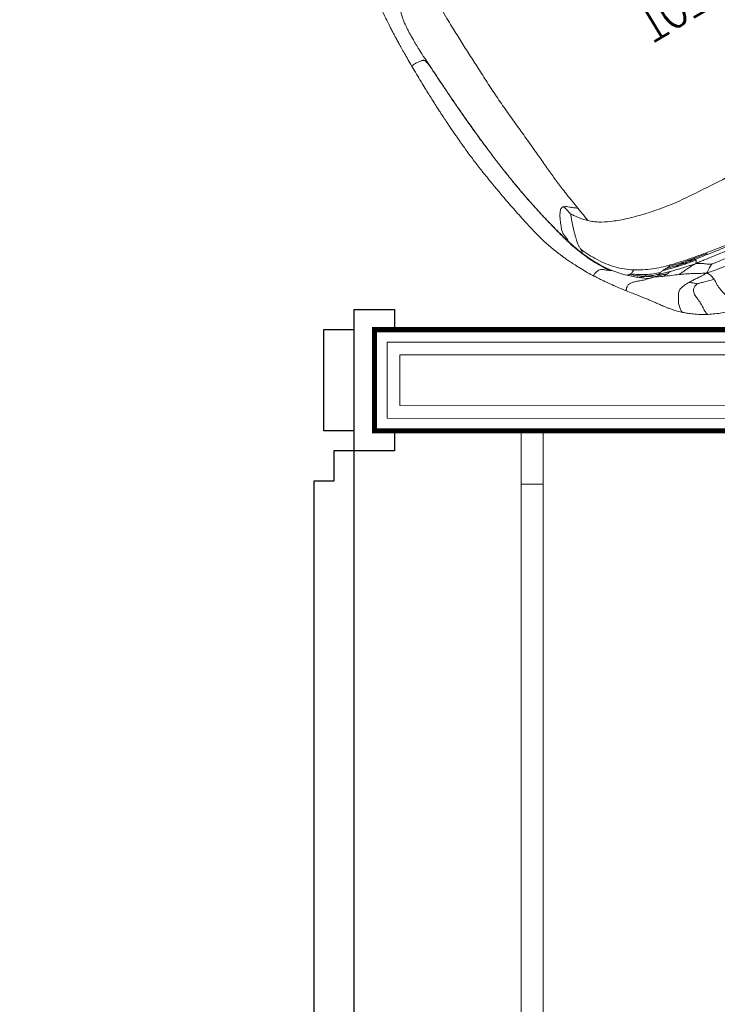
# Model space of a CAD drawing. Header units: metres. Extents: x 5541655 to 5588333, y 5589641 to 5627331.
# Tile 29 of 57: x 5585312 to 5585381, y 5626111 to 5626208. Entities that reach past the tile are written whole.
import ezdxf

# ---------------------------------------------------------------- set-up
doc = ezdxf.new("R2010")
doc.units = ezdxf.units.M
doc.header["$MEASUREMENT"] = 0
doc.linetypes.add('DASHED', pattern=[19.05, 12.7, -6.35])
doc.layers.get('0').update_dxf_attribs({"linetype": 'CONTINUOUS', "lineweight": 18})
for name, color, linetype in [('Budowlane - Sciany Wew', 7, 'CONTINUOUS'), ('Ściany', 51, 'CONTINUOUS'), ('Ślusarka_okienna', 30, 'CONTINUOUS')]:
    doc.layers.add(name, color=color, linetype=linetype)
doc.layers.add('MEBLE PKN', color=150, linetype='CONTINUOUS', lineweight=20)
doc.styles.add('JACEK_07', font='SIMPLEX.SHX', dxfattribs={"width": 0.7})

# ---------------------------------------------------------------- blocks, each defined once
blk = doc.blocks.new('Fotel_POZD-FOT')
at = {"linetype": 'Continuous', "lineweight": 15}
for points, knots in [([(20.22, -3.522), (20.02, -3.418), (19.624, -3.212), (18.971, -2.931), (18.288, -2.668), (17.808, -2.504), (17.568, -2.422)], [0, 0, 0, 0, 0.253816, 0.50302, 0.750835, 1, 1, 1, 1]), ([(17.904, -6.172), (17.906, -6.088), (17.911, -5.921), (17.944, -5.655), (17.953, -5.358), (17.911, -5.022), (17.849, -4.715), (17.791, -4.464), (17.748, -4.285), (17.714, -4.133), (17.688, -4.001), (17.671, -3.875), (17.659, -3.698), (17.662, -3.453), (17.672, -3.177), (17.677, -2.948), (17.675, -2.763), (17.661, -2.63), (17.643, -2.543), (17.62, -2.481), (17.596, -2.443), (17.578, -2.425), (17.57, -2.424), (17.568, -2.424)], [0, 0, 0, 0, 0.116749, 0.231252, 0.348063, 0.469698, 0.587057, 0.652455, 0.707893, 0.751585, 0.785411, 0.811976, 0.83419, 0.876991, 0.906494, 0.933999, 0.956647, 0.969416, 0.979155, 0.986663, 0.992782, 0.99825, 1, 1, 1, 1]), ([(19.586, -6.669), (19.612, -6.663), (19.677, -6.647), (19.78, -6.615), (19.895, -6.569), (20.01, -6.51), (20.117, -6.432), (20.229, -6.314), (20.309, -6.138), (20.342, -5.904), (20.341, -5.673), (20.326, -5.466), (20.308, -5.298), (20.295, -5.154), (20.286, -5.031), (20.282, -4.912), (20.283, -4.786), (20.291, -4.623), (20.304, -4.426), (20.318, -4.203), (20.327, -3.978), (20.324, -3.802), (20.307, -3.68), (20.285, -3.603), (20.257, -3.554), (20.234, -3.528), (20.222, -3.525), (20.22, -3.524)], [0, 0, 0, 0, 0.020264, 0.050445, 0.086987, 0.129177, 0.176708, 0.229502, 0.322898, 0.424762, 0.526906, 0.59972, 0.663697, 0.715712, 0.756687, 0.788814, 0.821404, 0.848613, 0.875264, 0.908566, 0.938379, 0.961415, 0.973917, 0.983516, 0.991399, 0.99854, 1, 1, 1, 1]), ([(22.24, -4.973), (22.127, -4.87), (21.883, -4.65), (21.438, -4.299), (20.893, -3.911), (20.451, -3.656), (20.22, -3.522)], [0, 0, 0, 0, 0.2045397, 0.4415822, 0.708365, 1, 1, 1, 1]), ([(-18.185, -7.085), (-18.012, -7.045), (-17.736, -6.985), (-17.209, -6.875), (-16.278, -6.694), (-14.863, -6.436), (-13.064, -6.114), (-11.108, -5.803), (-8.945, -5.527), (-6.707, -5.304), (-4.53, -5.15), (-2.623, -5.062), (-1.192, -5.032), (0, -5.032), (1.192, -5.032), (2.623, -5.062), (4.53, -5.15), (6.707, -5.304), (8.945, -5.527), (11.108, -5.803), (13.064, -6.114), (14.863, -6.436), (16.278, -6.694), (17.209, -6.875), (17.736, -6.985), (18.012, -7.045), (18.185, -7.085)], [0, 0, 0, 0, 0.25, 0.5, 1, 2, 3, 4, 5, 6, 7, 8, 9, 10, 11, 12, 13, 14, 15, 16, 17, 18, 19, 19.5, 19.75, 20, 20, 20, 20]), ([(-17.33, -7.576), (-17.302, -7.573), (-17.196, -7.558), (-16.9, -7.516), (-16.222, -7.408), (-14.918, -7.172), (-13.163, -6.877), (-11.21, -6.589), (-9.047, -6.329), (-6.799, -6.113), (-4.588, -5.957), (-2.644, -5.863), (-1.198, -5.831), (0, -5.831), (1.198, -5.831), (2.644, -5.863), (4.588, -5.957), (6.799, -6.113), (9.047, -6.329), (11.21, -6.589), (13.163, -6.877), (14.918, -7.172), (16.222, -7.408), (16.9, -7.516), (17.196, -7.558), (17.302, -7.573), (17.33, -7.576)], [0, 0, 0, 0, 0.25, 0.5, 1, 2, 3, 4, 5, 6, 7, 8, 9, 10, 11, 12, 13, 14, 15, 16, 17, 18, 19, 19.5, 19.75, 20, 20, 20, 20]), ([(20.177, -7.204), (20.33, -7.206), (20.565, -7.209), (20.825, -7.189), (21.035, -7.16), (21.239, -7.109), (21.423, -7.027), (21.573, -6.912), (21.691, -6.768), (21.784, -6.607), (21.857, -6.455), (21.924, -6.326), (21.987, -6.228), (22.04, -6.15), (22.09, -6.073), (22.156, -5.957), (22.221, -5.766), (22.268, -5.565), (22.299, -5.374), (22.312, -5.216), (22.305, -5.109), (22.289, -5.049), (22.27, -5.005), (22.253, -4.986), (22.241, -4.973)], [0, 0, 0, 0, 0.075284, 0.115885, 0.159101, 0.221749, 0.29144, 0.368847, 0.467542, 0.565169, 0.653443, 0.724349, 0.776636, 0.801781, 0.822522, 0.855862, 0.886473, 0.916276, 0.943084, 0.963982, 0.978661, 0.984523, 0.989884, 1, 1, 1, 1]), ([(25.916, -9.706), (25.783, -9.53), (25.521, -9.183), (25.176, -8.732), (24.872, -8.33), (24.608, -7.98), (24.379, -7.67), (24.199, -7.421), (24.059, -7.22), (23.949, -7.06), (23.841, -6.9), (23.721, -6.722), (23.585, -6.525), (23.422, -6.299), (23.227, -6.041), (22.975, -5.733), (22.655, -5.372), (22.385, -5.112), (22.243, -4.975)], [0, 0, 0, 0, 0.1022935, 0.2009115, 0.2920292, 0.3719669, 0.4429456, 0.507739, 0.547029, 0.5835175, 0.6180023, 0.6554379, 0.7008454, 0.7436708, 0.7946901, 0.8544621, 0.923002, 1, 1, 1, 1]), ([(-18.691, -8.459), (-18.49, -8.431), (-18.177, -8.386), (-17.596, -8.298), (-16.604, -8.14), (-15.156, -7.898), (-13.325, -7.618), (-11.349, -7.351), (-9.174, -7.097), (-6.909, -6.879), (-4.659, -6.716), (-2.676, -6.614), (-1.209, -6.58), (0, -6.58), (1.209, -6.58), (2.676, -6.614), (4.659, -6.716), (6.909, -6.879), (9.174, -7.097), (11.349, -7.351), (13.325, -7.618), (15.156, -7.898), (16.604, -8.14), (17.596, -8.298), (18.177, -8.386), (18.49, -8.431), (18.691, -8.459)], [0, 0, 0, 0, 0.25, 0.5, 1, 2, 3, 4, 5, 6, 7, 8, 9, 10, 11, 12, 13, 14, 15, 16, 17, 18, 19, 19.5, 19.75, 20, 20, 20, 20]), ([(18.185, -7.085), (18.153, -7.025), (18.106, -6.934), (18.032, -6.771), (17.938, -6.51), (17.907, -6.304), (17.904, -6.172)], [0, 0, 0, 0, 0.25, 0.5, 1, 2, 2, 2, 2]), ([(19.586, -6.669), (19.566, -6.664), (19.49, -6.644), (19.286, -6.587), (18.835, -6.457), (18.317, -6.298), (17.904, -6.172)], [0, 0, 0, 0, 0.25, 0.5, 1, 2, 2, 2, 2]), ([(19.586, -6.669), (19.594, -6.678), (19.624, -6.709), (19.701, -6.787), (19.863, -6.947), (20.041, -7.099), (20.177, -7.204)], [0, 0, 0, 0, 0.25, 0.5, 1, 2, 2, 2, 2]), ([(17.33, -7.576), (17.345, -7.572), (17.396, -7.555), (17.518, -7.504), (17.682, -7.412), (17.851, -7.289), (18.013, -7.18), (18.113, -7.122), (18.185, -7.085)], [0, 0, 0, 0, 0.25, 0.5, 1, 1.5, 1.75, 2, 2, 2, 2]), ([(17.33, -7.576), (17.345, -7.584), (17.395, -7.614), (17.511, -7.684), (17.712, -7.817), (17.919, -7.984), (18.121, -8.144), (18.336, -8.278), (18.502, -8.368), (18.611, -8.422), (18.691, -8.459)], [0, 0, 0, 0, 0.25, 0.5, 1, 2, 3, 3.5, 3.75, 4, 4, 4, 4]), ([(18.185, -7.085), (18.309, -7.146), (18.483, -7.232), (18.762, -7.378), (19.153, -7.595), (19.575, -7.851), (20.054, -8.109), (20.42, -8.285), (20.632, -8.384)], [0, 0, 0, 0, 0.25, 0.5, 1, 2, 3, 4, 4, 4, 4]), ([(18.185, -7.085), (18.335, -7.088), (18.556, -7.097), (18.934, -7.119), (19.344, -7.151), (19.71, -7.179), (19.982, -7.196), (20.113, -7.202), (20.177, -7.204)], [0, 0, 0, 0, 0.25, 0.5, 1, 1.5, 1.75, 2, 2, 2, 2]), ([(17.114, -8.608), (17.39, -8.656), (17.789, -8.726), (18.264, -8.81), (18.478, -8.848), (18.579, -8.865)], [19, 19, 19, 19, 19.5, 19.75, 20, 20, 20, 20]), ([(19.203, -9.106), (19.082, -9.083), (18.897, -9.047), (18.562, -8.982), (18.011, -8.877), (17.557, -8.792), (17.254, -8.736)], [0, 0, 0, 0, 0.25, 0.5, 1, 2, 2, 2, 2]), ([(17.254, -8.736), (17.258, -8.741), (17.265, -8.75), (17.277, -8.768), (17.289, -8.798), (17.291, -8.822), (17.293, -8.837)], [0, 0, 0, 0, 0.25, 0.5, 1, 2, 2, 2, 2]), ([(18.463, -8.735), (18.457, -8.696), (18.462, -8.636), (18.531, -8.559), (18.6, -8.509), (18.651, -8.48), (18.691, -8.459)], [0, 0, 0, 0, 1, 1.5, 1.75, 2, 2, 2, 2]), ([(18.463, -8.735), (18.569, -8.755), (18.771, -8.792), (19.147, -8.865), (19.403, -8.918), (19.569, -8.955)], [0, 0, 0, 0, 0.25, 0.5, 1, 1, 1, 1]), ([(18.691, -8.459), (18.839, -8.463), (19.054, -8.464), (19.422, -8.456), (19.819, -8.436), (20.174, -8.411), (20.44, -8.393), (20.568, -8.386), (20.632, -8.384)], [0, 0, 0, 0, 0.25, 0.5, 1, 1.5, 1.75, 2, 2, 2, 2]), ([(18.691, -8.459), (18.865, -8.499), (19.124, -8.56), (19.58, -8.668), (20.299, -8.845), (20.853, -8.994), (21.216, -9.098)], [0, 0, 0, 0, 0.25, 0.5, 1, 2, 2, 2, 2]), ([(18.579, -8.865), (18.78, -8.9), (19.041, -8.944), (19.273, -8.982), (19.379, -9), (19.418, -9.006), (19.429, -9.008)], [0, 0, 0, 0, 1, 1.5, 1.75, 2, 2, 2, 2]), ([(19.203, -9.106), (19.14, -9.086), (19.053, -9.056), (18.914, -9.008), (18.726, -8.938), (18.626, -8.892), (18.579, -8.865)], [0, 0, 0, 0, 0.25, 0.5, 1, 2, 2, 2, 2]), ([(19.203, -9.106), (19.193, -9.113), (19.179, -9.123), (19.155, -9.141), (19.123, -9.17), (19.104, -9.194), (19.095, -9.21)], [0, 0, 0, 0, 0.25, 0.5, 1, 2, 2, 2, 2]), ([(19.203, -9.106), (19.283, -9.117), (19.398, -9.131), (19.587, -9.153), (19.862, -9.184), (20.038, -9.198), (20.138, -9.204)], [0, 0, 0, 0, 0.25, 0.5, 1, 2, 2, 2, 2]), ([(19.203, -9.106), (19.318, -9.134), (19.494, -9.176), (19.814, -9.253), (20.341, -9.383), (20.775, -9.497), (21.062, -9.58)], [0, 0, 0, 0, 0.25, 0.5, 1, 2, 2, 2, 2]), ([(19.569, -8.955), (19.541, -8.966), (19.5, -8.982), (19.459, -8.997), (19.439, -9.004), (19.431, -9.007), (19.429, -9.008)], [0, 0, 0, 0, 1, 1.5, 1.75, 2, 2, 2, 2]), ([(20.138, -9.204), (19.964, -9.158), (19.745, -9.098), (19.556, -9.044), (19.47, -9.019), (19.438, -9.01), (19.429, -9.008)], [0, 0, 0, 0, 1, 1.5, 1.75, 2, 2, 2, 2]), ([(20.583, -9.201), (20.525, -9.206), (20.432, -9.211), (20.298, -9.211), (20.21, -9.208), (20.163, -9.206), (20.138, -9.204)], [0, 0, 0, 0, 1, 1.5, 1.75, 2, 2, 2, 2]), ([(21.216, -9.098), (21.242, -9.093), (21.295, -9.082), (21.407, -9.062), (21.504, -9.051), (21.578, -9.047)], [0, 0, 0, 0, 0.25, 0.5, 1, 1, 1, 1]), ([(21.578, -9.047), (21.723, -9.099), (21.932, -9.176), (22.134, -9.255), (22.23, -9.293), (22.266, -9.308), (22.276, -9.312)], [0, 0, 0, 0, 1, 1.5, 1.75, 2, 2, 2, 2]), ([(22.122, -9.517), (22.165, -9.509), (22.223, -9.493), (22.276, -9.465), (22.293, -9.447), (22.299, -9.437)], [0, 0, 0, 0, 0.5, 0.75, 1, 1, 1, 1]), ([(22.819, -9.446), (22.721, -9.421), (22.566, -9.382), (22.399, -9.341), (22.317, -9.322), (22.285, -9.314), (22.276, -9.312)], [0, 0, 0, 0, 1, 1.5, 1.75, 2, 2, 2, 2]), ([(22.299, -9.437), (22.31, -9.418), (22.31, -9.382), (22.293, -9.342), (22.282, -9.322), (22.278, -9.314), (22.276, -9.312)], [0, 0, 0, 0, 1, 1.5, 1.75, 2, 2, 2, 2]), ([(23.536, -9.953), (23.454, -9.911), (23.33, -9.85), (23.11, -9.749), (22.859, -9.644), (22.621, -9.552), (22.436, -9.485), (22.344, -9.453), (22.299, -9.437)], [0, 0, 0, 0, 0.25, 0.5, 1, 1.5, 1.75, 2, 2, 2, 2]), ([(22.819, -9.446), (22.868, -9.458), (22.964, -9.482), (23.146, -9.527), (23.274, -9.559), (23.356, -9.58)], [0, 0, 0, 0, 0.25, 0.5, 1, 1, 1, 1]), ([(23.536, -9.953), (23.487, -9.914), (23.414, -9.858), (23.289, -9.762), (23.091, -9.618), (22.931, -9.513), (22.819, -9.446)], [0, 0, 0, 0, 0.25, 0.5, 1, 2, 2, 2, 2]), ([(23.356, -9.58), (23.534, -9.627), (23.858, -9.712), (24.314, -9.883), (24.686, -10.029), (24.984, -10.122), (25.219, -10.16), (25.4, -10.14), (25.563, -10.082), (25.709, -9.975), (25.824, -9.865), (25.877, -9.81), (25.905, -9.774), (25.918, -9.755), (25.925, -9.739), (25.927, -9.721), (25.924, -9.71), (25.916, -9.707), (25.915, -9.707)], [0, 0, 0, 0, 0.216582, 0.392545, 0.536854, 0.656793, 0.753608, 0.794831, 0.833438, 0.906438, 0.936482, 0.957998, 0.965886, 0.972499, 0.978458, 0.984388, 0.997783, 1, 1, 1, 1]), ([(27.871, -12.58), (27.773, -12.417), (27.589, -12.114), (27.338, -11.723), (27.133, -11.415), (26.972, -11.179), (26.848, -10.999), (26.75, -10.858), (26.667, -10.739), (26.577, -10.611), (26.461, -10.448), (26.309, -10.238), (26.123, -9.982), (25.992, -9.808), (25.92, -9.711)], [0, 0, 0, 0, 0.1269131, 0.2353649, 0.3275236, 0.4040167, 0.4664675, 0.517888, 0.5574719, 0.5998575, 0.6631056, 0.7492561, 0.8607103, 1, 1, 1, 1]), ([(23.536, -9.953), (23.534, -9.966), (23.529, -9.982), (23.513, -10.007), (23.476, -10.04), (23.435, -10.058), (23.404, -10.068)], [0, 0, 0, 0, 0.25, 0.5, 1, 2, 2, 2, 2]), ([(23.404, -10.068), (23.458, -10.097), (23.566, -10.157), (23.782, -10.283), (24.158, -10.523), (24.475, -10.759), (24.681, -10.928)], [0, 0, 0, 0, 0.25, 0.5, 1, 2, 2, 2, 2]), ([(23.536, -9.953), (23.587, -9.971), (23.659, -9.998), (23.779, -10.041), (23.954, -10.106), (24.077, -10.152), (24.152, -10.181)], [0, 0, 0, 0, 0.25, 0.5, 1, 2, 2, 2, 2]), ([(23.536, -9.953), (23.618, -10.004), (23.745, -10.087), (23.974, -10.243), (24.348, -10.514), (24.648, -10.759), (24.843, -10.932)], [0, 0, 0, 0, 0.25, 0.5, 1, 2, 2, 2, 2]), ([(24.843, -10.932), (24.852, -10.934), (24.87, -10.939), (24.91, -10.952), (24.987, -10.98), (25.059, -11.011), (25.107, -11.033)], [0, 0, 0, 0, 0.25, 0.5, 1, 2, 2, 2, 2]), ([(25.107, -11.033), (25.272, -11.198), (25.519, -11.461), (25.844, -11.849), (26.004, -12.057), (26.084, -12.164)], [0, 0, 0, 0, 0.5, 0.75, 1, 1, 1, 1]), ([(26.258, -12.277), (26.33, -12.382), (26.472, -12.597), (26.752, -13.05), (27.224, -13.899), (27.822, -15.224), (28.337, -16.849), (28.731, -18.476), (29.083, -20.073), (29.395, -21.65), (29.665, -23.215), (29.898, -24.768), (30.097, -26.304), (30.268, -27.816), (30.414, -29.297), (30.539, -30.749), (30.645, -32.176), (30.735, -33.579), (30.81, -34.961), (30.871, -36.23), (30.907, -37.119), (30.925, -37.634), (30.933, -37.878), (30.936, -37.972), (30.937, -37.997)], [0, 0, 0, 0, 0.25, 0.5, 1, 2, 3, 4, 5, 6, 7, 8, 9, 10, 11, 12, 13, 14, 15, 16, 17, 17.5, 17.75, 18, 18, 18, 18]), ([(26.258, -12.277), (26.321, -12.325), (26.435, -12.409), (26.617, -12.563), (26.773, -12.698), (26.93, -12.807), (27.11, -12.874), (27.308, -12.881), (27.505, -12.851), (27.68, -12.8), (27.798, -12.748), (27.856, -12.706), (27.888, -12.669), (27.897, -12.627), (27.877, -12.594), (27.867, -12.579)], [0, 0, 0, 0, 0.1820038, 0.3250316, 0.4329114, 0.517121, 0.5910191, 0.6675557, 0.7461566, 0.8167874, 0.8735871, 0.8968118, 0.918418, 0.9618111, 1, 1, 1, 1]), ([(32.5, -39.702), (32.505, -39.401), (32.513, -38.816), (32.519, -37.97), (32.518, -37.198), (32.513, -36.517), (32.506, -35.941), (32.497, -35.483), (32.49, -35.13), (32.483, -34.856), (32.477, -34.626), (32.471, -34.424), (32.462, -34.151), (32.449, -33.746), (32.425, -33.15), (32.391, -32.405), (32.335, -31.389), (32.253, -30.176), (32.139, -28.839), (32.005, -27.575), (31.854, -26.388), (31.707, -25.362), (31.57, -24.469), (31.443, -23.676), (31.308, -22.869), (31.164, -22.048), (31.013, -21.225), (30.864, -20.447), (30.72, -19.746), (30.584, -19.14), (30.449, -18.585), (30.302, -18.037), (30.132, -17.475), (29.982, -17.035), (29.872, -16.732), (29.811, -16.569), (29.753, -16.42), (29.692, -16.263), (29.613, -16.067), (29.503, -15.803), (29.354, -15.458), (29.159, -15.028), (28.914, -14.512), (28.615, -13.917), (28.263, -13.254), (28.005, -12.809), (27.869, -12.576)], [0, 0, 0, 0, 0.031509, 0.061285, 0.088403, 0.112238, 0.13238, 0.148583, 0.160139, 0.169192, 0.177217, 0.184214, 0.190206, 0.205762, 0.226548, 0.252495, 0.283604, 0.332807, 0.379506, 0.423727, 0.465496, 0.504487, 0.531808, 0.559656, 0.588064, 0.617192, 0.64738, 0.677785, 0.705654, 0.73036, 0.751899, 0.775068, 0.800558, 0.825125, 0.832824, 0.839853, 0.846224, 0.852046, 0.859895, 0.870872, 0.884848, 0.901778, 0.921751, 0.944854, 0.971054, 1, 1, 1, 1]), ([(25.561, -17.632), (25.497, -17.569), (25.368, -17.446), (25.097, -17.214), (24.583, -16.839), (23.711, -16.368), (22.349, -15.832), (20.746, -15.345), (18.975, -14.927), (17.049, -14.602), (14.979, -14.396), (12.728, -14.229), (10.257, -14.024), (7.712, -13.823), (5.238, -13.666), (3.059, -13.563), (1.4, -13.522), (0, -13.516), (-1.4, -13.522), (-3.059, -13.563), (-5.238, -13.666), (-7.712, -13.823), (-10.257, -14.024), (-12.728, -14.229), (-14.979, -14.396), (-17.049, -14.602), (-18.975, -14.927), (-20.746, -15.345), (-22.349, -15.832), (-23.711, -16.368), (-24.583, -16.839), (-25.097, -17.214), (-25.368, -17.446), (-25.497, -17.569), (-25.561, -17.632)], [0, 0, 0, 0, 0.25, 0.5, 1, 2, 3, 4, 5, 6, 7, 8, 9, 10, 11, 12, 13, 14, 15, 16, 17, 18, 19, 20, 21, 22, 23, 24, 25, 26, 27, 27.5, 27.75, 28, 28, 28, 28]), ([(26.675, -19.065), (26.681, -19.053), (26.701, -19.009), (26.751, -18.898), (26.849, -18.671), (26.987, -18.303), (27.133, -17.896), (27.259, -17.512), (27.367, -17.143), (27.457, -16.814), (27.532, -16.551), (27.587, -16.335), (27.619, -16.148), (27.634, -15.981), (27.638, -15.83), (27.636, -15.692), (27.632, -15.607), (27.63, -15.567)], [0, 0, 0, 0, 0.25, 0.5, 1, 2, 3, 4, 5, 6, 7, 8, 9, 10, 11, 12, 13, 13, 13, 13]), ([(28.297, -16.899), (28.459, -17.464), (28.737, -18.59), (29.096, -20.193), (29.405, -21.742), (29.669, -23.267), (29.895, -24.78), (30.091, -26.29), (30.258, -27.789), (30.4, -29.267), (30.521, -30.719), (30.624, -32.143), (30.712, -33.535), (30.789, -34.892), (30.852, -36.144), (30.893, -37.044), (30.916, -37.633), (30.929, -37.964), (30.935, -38.129), (30.938, -38.212)], [0, 0, 0, 0, 1, 2, 3, 4, 5, 6, 7, 8, 9, 10, 11, 12, 13, 14, 14.5, 14.75, 15, 15, 15, 15]), ([(25.561, -17.632), (25.814, -17.885), (26.161, -18.308), (26.471, -18.75), (26.61, -18.961), (26.661, -19.043), (26.675, -19.065)], [30, 30, 30, 30, 31, 31.5, 31.75, 32, 32, 32, 32]), ([(25.768, -19.19), (25.847, -19.75), (26.011, -20.902), (26.164, -22.269), (26.265, -23.515), (26.354, -24.882), (26.449, -26.361), (26.567, -27.945), (26.696, -29.606), (26.821, -31.313), (26.92, -33.028), (26.972, -34.708), (27.003, -36.346), (27.04, -37.931), (27.072, -39.475), (27.091, -40.991), (27.079, -42.898), (27.031, -45.165), (26.983, -46.914), (26.951, -47.959), (26.93, -48.517), (26.916, -48.869)], [0, 0, 0, 0, 1, 2, 3, 4, 5, 6, 7, 8, 9, 10, 11, 12, 13, 14, 15, 16, 16.5, 16.75, 17, 17, 17, 17]), ([(26.894, -20.047), (26.759, -19.996), (26.514, -19.799), (26.161, -19.498), (25.942, -19.321), (25.827, -19.233), (25.768, -19.19)], [0, 0, 0, 0, 1, 1.5, 1.75, 2, 2, 2, 2]), ([(26.675, -19.065), (26.684, -19.099), (26.714, -19.224), (26.79, -19.552), (26.853, -19.845), (26.894, -20.047)], [0, 0, 0, 0, 0.25, 0.5, 1, 1, 1, 1]), ([(30.937, -37.997), (30.938, -38.015), (30.941, -38.081), (30.948, -38.253), (30.965, -38.605), (30.987, -38.916), (31.007, -39.073)], [16, 16, 16, 16, 16.25, 16.5, 17, 18, 18, 18, 18]), ([(30.937, -37.997), (30.937, -38.005), (30.937, -38.033), (30.938, -38.105), (30.938, -38.169), (30.938, -38.212)], [0, 0, 0, 0, 0.25, 0.5, 1, 1, 1, 1]), ([(30.938, -38.212), (30.941, -38.295), (30.946, -38.46), (30.958, -38.789), (30.979, -39.351), (31.002, -39.78), (31.023, -40)], [0, 0, 0, 0, 0.25, 0.5, 1, 2, 2, 2, 2]), ([(28.351, -53.812), (28.493, -53.71), (28.762, -53.519), (29.086, -53.261), (29.348, -53.038), (29.562, -52.844), (29.737, -52.676), (29.881, -52.532), (30.001, -52.406), (30.123, -52.273), (30.242, -52.134), (30.358, -51.986), (30.468, -51.837), (30.581, -51.669), (30.708, -51.465), (30.846, -51.223), (30.99, -50.959), (31.128, -50.687), (31.248, -50.429), (31.351, -50.191), (31.439, -49.967), (31.522, -49.74), (31.622, -49.446), (31.736, -49.07), (31.856, -48.605), (31.959, -48.119), (32.039, -47.631), (32.095, -47.123), (32.136, -46.587), (32.176, -46.022), (32.22, -45.407), (32.263, -44.881), (32.298, -44.45), (32.325, -44.101), (32.356, -43.67), (32.383, -43.219), (32.407, -42.758), (32.428, -42.296), (32.448, -41.767), (32.467, -41.161), (32.486, -40.464), (32.495, -39.967), (32.5, -39.702)], [0, 0, 0, 0, 0.032059, 0.060161, 0.085054, 0.10708, 0.126226, 0.142346, 0.156428, 0.169516, 0.188022, 0.203974, 0.219152, 0.238072, 0.261659, 0.290109, 0.32277, 0.354053, 0.382911, 0.408527, 0.431123, 0.453671, 0.478255, 0.518461, 0.560347, 0.601066, 0.637845, 0.670763, 0.701924, 0.733106, 0.76373, 0.79383, 0.806007, 0.82116, 0.839438, 0.861055, 0.877606, 0.896194, 0.917209, 0.941134, 0.968519, 1, 1, 1, 1]), ([(31.007, -39.073), (31.02, -39.163), (31.044, -39.325), (31.098, -39.482), (31.154, -39.568), (31.21, -39.621), (31.267, -39.654), (31.346, -39.679), (31.49, -39.705), (31.71, -39.736), (31.953, -39.758), (32.139, -39.763), (32.292, -39.759), (32.415, -39.747), (32.482, -39.726), (32.502, -39.712), (32.499, -39.703), (32.498, -39.702)], [0, 0, 0, 0, 0.173593, 0.312558, 0.417844, 0.475211, 0.518708, 0.555021, 0.591604, 0.679166, 0.772799, 0.817509, 0.8601, 0.935198, 0.966248, 0.994261, 1, 1, 1, 1]), ([(31.023, -40), (31.027, -40.277), (31.032, -40.77), (31.032, -41.376), (31.026, -41.879), (31.016, -42.311), (31, -42.693), (30.976, -43.044), (30.945, -43.382), (30.906, -43.724), (30.846, -44.095), (30.75, -44.521), (30.616, -44.983), (30.439, -45.462), (30.225, -45.925), (29.981, -46.338), (29.711, -46.699), (29.424, -47.004), (29.085, -47.281), (28.662, -47.558), (28.19, -47.857), (27.786, -48.142), (27.427, -48.425), (27.177, -48.635), (27.025, -48.77), (26.916, -48.869)], [0, 0, 0, 0, 1, 2, 3, 4, 5, 6, 7, 8, 9, 10, 11, 12, 13, 14, 15, 16, 17, 18, 19, 20, 20.5, 20.75, 21, 21, 21, 21])]:
    blk.add_open_spline(points, degree=3, knots=knots, dxfattribs=at)
for points in [[(17.293, -8.837), (16.691, -8.72), (15.485, -8.499), (13.606, -8.209), (11.587, -7.937), (9.359, -7.659), (7.048, -7.407), (4.774, -7.213), (2.769, -7.089), (1.26, -7.046), (0, -7.045), (-1.26, -7.046), (-2.769, -7.089), (-4.774, -7.213), (-7.048, -7.407), (-9.359, -7.659), (-11.587, -7.937), (-13.606, -8.209), (-15.485, -8.499), (-16.691, -8.72), (-17.293, -8.837)], [(-17.114, -8.608), (-16.561, -8.511), (-15.368, -8.309), (-13.505, -8.03), (-11.501, -7.762), (-9.293, -7.494), (-7, -7.254), (-4.74, -7.07), (-2.746, -6.953), (-1.248, -6.912), (0, -6.912), (1.248, -6.912), (2.746, -6.953), (4.74, -7.07), (7, -7.254), (9.293, -7.494), (11.501, -7.762), (13.505, -8.03), (15.368, -8.309), (16.561, -8.511), (17.114, -8.608)], [(17.254, -8.736), (17.222, -8.697), (17.162, -8.652), (17.114, -8.608)], [(18.579, -8.865), (18.484, -8.812), (18.469, -8.774), (18.463, -8.735)], [(20.632, -8.384), (20.843, -8.482), (21.324, -8.7), (21.845, -8.942), (22.098, -9.065)], [(19.095, -9.21), (18.494, -9.079), (17.894, -8.954), (17.293, -8.837)], [(20.887, -9.646), (20.296, -9.48), (19.695, -9.342), (19.095, -9.21)], [(19.569, -8.955), (19.902, -9.028), (20.216, -9.107), (20.583, -9.201)], [(20.138, -9.204), (20.485, -9.296), (20.945, -9.413), (21.434, -9.563)], [(20.583, -9.201), (20.95, -9.296), (21.37, -9.406), (21.815, -9.551)], [(21.062, -9.58), (20.967, -9.593), (20.918, -9.617), (20.887, -9.646)], [(24.246, -11.126), (23.734, -10.78), (22.64, -10.197), (21.478, -9.812), (20.887, -9.646)], [(21.434, -9.563), (21.298, -9.565), (21.157, -9.567), (21.062, -9.58)], [(22.299, -9.437), (21.933, -9.311), (21.578, -9.202), (21.216, -9.098)], [(21.815, -9.551), (21.698, -9.558), (21.569, -9.561), (21.434, -9.563)], [(21.578, -9.047), (21.726, -9.041), (21.912, -9.051), (22.098, -9.065)], [(21.815, -9.551), (21.931, -9.544), (22.036, -9.534), (22.122, -9.517)], [(22.098, -9.065), (22.35, -9.187), (22.595, -9.311), (22.819, -9.446)], [(23.404, -10.068), (22.972, -9.836), (22.541, -9.661), (22.122, -9.517)], [(23.356, -9.58), (23.602, -9.75), (23.859, -9.942), (24.152, -10.181)], [(24.152, -10.181), (24.446, -10.419), (24.776, -10.704), (25.107, -11.033)], [(24.681, -10.928), (24.638, -10.937), (24.558, -10.961), (24.423, -10.995), (24.306, -11.042), (24.262, -11.094), (24.246, -11.126)], [(24.246, -11.126), (24.758, -11.471), (25.711, -12.268), (26.817, -13.81), (27.381, -14.974), (27.63, -15.567)], [(24.843, -10.932), (24.771, -10.915), (24.725, -10.92), (24.681, -10.928)], [(26.084, -12.164), (26.138, -12.195), (26.198, -12.235), (26.258, -12.277)], [(27.733, -15.209), (27.514, -14.651), (27.006, -13.557), (26.4, -12.592), (26.084, -12.164)], [(27.63, -15.567), (27.628, -15.528), (27.626, -15.455), (27.628, -15.371), (27.637, -15.303), (27.653, -15.239), (27.683, -15.2), (27.715, -15.204), (27.733, -15.209)], [(27.733, -15.209), (27.952, -15.766), (28.136, -16.333), (28.297, -16.899)], [(28.297, -16.899), (28.291, -16.913), (28.278, -16.94), (28.268, -17.002), (28.266, -17.076), (28.268, -17.153), (28.275, -17.244), (28.286, -17.357), (28.298, -17.486), (28.309, -17.626), (28.312, -17.781), (28.303, -17.955), (28.271, -18.14), (28.205, -18.327), (28.111, -18.547), (27.992, -18.831), (27.851, -19.146), (27.688, -19.461), (27.49, -19.763), (27.247, -20.04), (27.03, -20.098), (26.894, -20.047)], [(25.768, -19.19), (25.69, -18.63), (25.614, -18.085), (25.561, -17.632)], [(31.007, -39.073), (31.014, -39.417), (31.019, -39.723), (31.023, -40)]]:
    blk.add_open_spline(points, degree=3, dxfattribs=at)
at = {"color": 7, "insert": (0.882, -31.333), "char_height": 4, "width": 31, "attachment_point": 5, "style": 'JACEK_07'}
blk.add_mtext('POZD-FOT', dxfattribs=at)
blk = doc.blocks.new('*U300')
for points in [[(102, 5), (100, 5), (100, -5), (102, -5), (102, -7), (98, -7), (98, -5), (98, 7), (102, 7), (102, 5)], [(98, -5), (95, -5), (95, 5), (98, 5)]]:
    blk.add_lwpolyline(points)
blk.add_lwpolyline([(96, -7), (96, -10), (94, -10), (94, -100), (96, -100), (96, -103), (98, -103), (98, -7)], close=True)
at = {"linetype": 'DASHED'}
blk.add_arc((98, -7), 96, 180, 270, dxfattribs=at)

msp = doc.modelspace()

# ---------------------------------------------------------------- linework, layer by layer
at = {"linetype": 'Continuous'}
msp.add_line((5585364.024, 5626167.764), (5585361.824, 5626167.764), dxfattribs=at)
at = {"layer": 'Budowlane - Sciany Wew', "linetype": 'Continuous'}
for p, q in [((5585361.824, 5626167.764), (5585363.074, 5626167.764)), ((5585361.824, 5626167.764), (5585363.074, 5626167.764)), ((5585364.024, 5626167.764), (5585361.824, 5626167.764))]:
    msp.add_line(p, q, dxfattribs=at)
at = {"layer": 'Budowlane - Sciany Wew', "color": 30, "linetype": 'Continuous', "lineweight": 20}
for p, q in [((5585361.824, 5626162.464), (5585361.824, 5626167.764)), ((5585361.824, 5626167.764), (5585364.024, 5626167.764)), ((5585364.024, 5626167.764), (5585364.024, 5626162.464)), ((5585364.024, 5626162.464), (5585361.824, 5626162.464))]:
    msp.add_line(p, q, dxfattribs=at)
at = {"layer": 'Budowlane - Sciany Wew', "color": 30, "linetype": 'Continuous', "lineweight": 18}
for p, q in [((5585361.824, 5626025.565), (5585361.824, 5626162.464)), ((5585361.824, 5626162.464), (5585364.024, 5626162.464)), ((5585364.024, 5626162.464), (5585364.024, 5626025.565))]:
    msp.add_line(p, q, dxfattribs=at)
at = {"layer": 'Budowlane - Sciany Wew', "color": 251, "linetype": 'Continuous', "lineweight": 20}
for points in [[(5585044.554, 5626012.753), (5585044.554, 5626017.753), (5584999.82, 5626017.753), (5584999.82, 5626170.253), (5585024.82, 5626170.253), (5585024.82, 5626175.253), (5584999.82, 5626175.253), (5584999.82, 5626395.252), (5585224.821, 5626395.253), (5585224.821, 5626175.253), (5585129.82, 5626175.253), (5585129.82, 5626170.253), (5585244.82, 5626170.253), (5585244.82, 5626175.252), (5585239.821, 5626175.253), (5585239.821, 5626395.202), (5585421.37, 5626395.202), (5585421.37, 5626175.252), (5585349.82, 5626175.252), (5585349.82, 5626170.251), (5585444.374, 5626170.201), (5585444.374, 5626017.752), (5585159.554, 5626017.752), (5585159.554, 5626012.753)], [(5585045.804, 5626011.503), (5585045.804, 5626019.003), (5585001.07, 5626019.003), (5585001.07, 5626169.003), (5585026.07, 5626169.003), (5585026.07, 5626176.503), (5585001.07, 5626176.503), (5585001.07, 5626394.002), (5585223.571, 5626394.003), (5585223.571, 5626176.503), (5585128.57, 5626176.503), (5585128.57, 5626169.003), (5585246.07, 5626169.003), (5585246.07, 5626176.502), (5585241.071, 5626176.503), (5585241.071, 5626393.952), (5585420.12, 5626393.952), (5585420.12, 5626176.502), (5585348.57, 5626176.502), (5585348.57, 5626169.002), (5585443.124, 5626168.952), (5585443.124, 5626019.003), (5585158.304, 5626019.003), (5585158.304, 5626011.503)]]:
    msp.add_lwpolyline(points, dxfattribs=at)
at = {"layer": 'Ściany', "color": 0, "const_width": 0.5}
msp.add_lwpolyline([(5585047.054, 5626010.253), (5585047.054, 5626020.253), (5585002.32, 5626020.253), (5585002.32, 5626167.753), (5585027.32, 5626167.753), (5585027.32, 5626177.753), (5585002.32, 5626177.753), (5585002.32, 5626392.752), (5585222.321, 5626392.753), (5585222.321, 5626177.753), (5585127.32, 5626177.753), (5585127.32, 5626167.753), (5585247.32, 5626167.753), (5585247.32, 5626177.752), (5585242.321, 5626177.753), (5585242.321, 5626392.702), (5585418.87, 5626392.702), (5585418.87, 5626177.752), (5585347.32, 5626177.752), (5585347.32, 5626167.753), (5585441.874, 5626167.703), (5585441.874, 5626020.253), (5585157.054, 5626020.253), (5585157.054, 5626010.253)], dxfattribs=at)

# ---------------------------------------------------------------- block references
at = {"layer": 'MEBLE PKN', "rotation": 211.2998849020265}
msp.add_blockref('Fotel_POZD-FOT', (5585399.432, 5626186.762), dxfattribs=at)
at = {"layer": 'Ślusarka_okienna'}
msp.add_blockref('*U300', (5585247.32, 5626172.753), dxfattribs=at)

doc.saveas('drawing.dxf')
